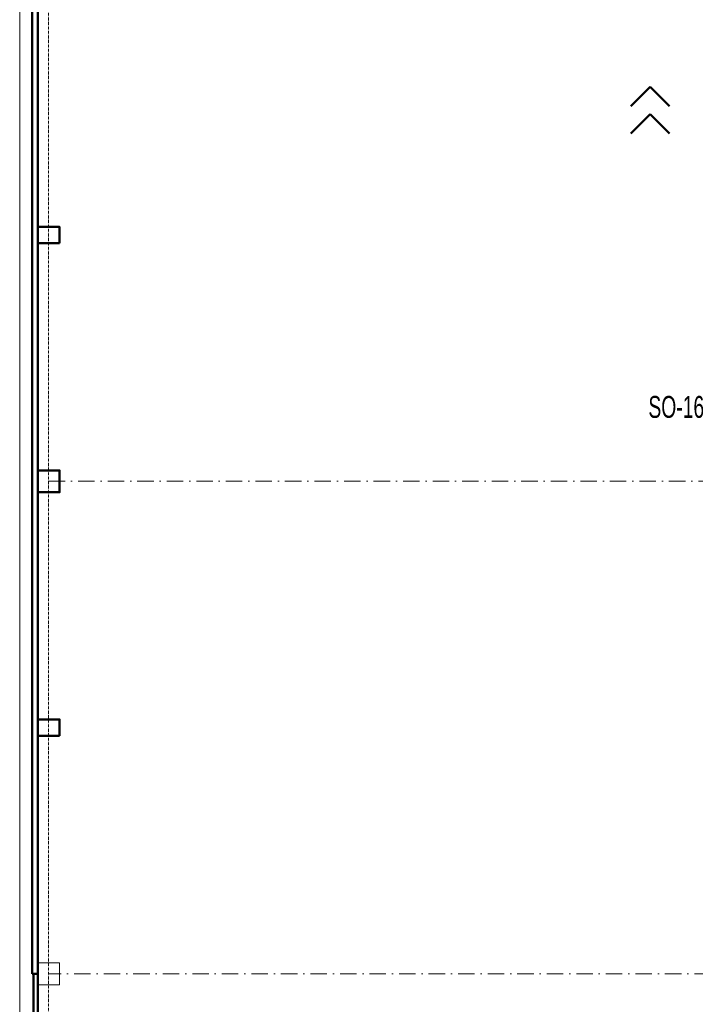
# Model space of a CAD drawing. Header units: millimetres. Extents: x 2886542 to 7567581, y -792623 to 134766.
# Tile 5 of 256: x 3131950 to 3144304, y -483714 to -465720. Entities that reach past the tile are written whole.
import ezdxf

# ---------------------------------------------------------------- set-up
doc = ezdxf.new("R2010")
doc.units = ezdxf.units.MM
doc.linetypes.add('Cerchovana', pattern=[0.27, 0.15, -0.06, 0, -0.06])
for name, color, linetype, lineweight in [('Obecné01', 7, 'Continuous', 13), ('PŮDORYS', 7, 'Continuous', 13), ('SLOUPY_BET_1', 7, 'Continuous', 13), ('Standard', 7, 'Continuous', 25), ('VÝHLED', 7, 'Continuous', 25)]:
    doc.layers.add(name, color=color, linetype=linetype, lineweight=lineweight)
doc.styles.add('ARIALNARROW', font='txt')

msp = doc.modelspace()

# ---------------------------------------------------------------- linework, layer by layer
at = {"layer": 'Obecné01', "color": 250, "linetype": 'Continuous', "lineweight": 13}
msp.add_line((3131950, -448626.3), (3131950, -502353.5), dxfattribs=at)
at = {"layer": 'PŮDORYS', "color": 250, "linetype": 'Cerchovana', "lineweight": 13}
msp.add_line((3132480, -502353.5), (3132480, -449156.3), dxfattribs=at)
at = {"layer": 'PŮDORYS', "color": 250, "linetype": 'Cerchovana', "lineweight": 13, "ltscale": 2000}
for p, q in [((3132480, -474156.3), (3205080, -474156.3)), ((3205080, -483156.3), (3132480, -483156.3))]:
    msp.add_line(p, q, dxfattribs=at)
at = {"layer": 'SLOUPY_BET_1', "color": 250}
msp.add_lwpolyline([(3132280, -483356.3), (3132280, -482956.3), (3132680, -482956.3), (3132680, -483356.3), (3132280, -483356.3)], close=True, dxfattribs=at)
at = {"layer": 'Standard', "color": 250, "linetype": 'Continuous', "lineweight": 50}
for p, q in [((3132180, -463306.3), (3132180, -483156.3)), ((3132280, -483156.3), (3132280, -463306.3)), ((3143480, -466946.3), (3143126.5, -467299.9)), ((3143480, -466946.3), (3143833.6, -467299.9)), ((3143480, -467446.3), (3143126.5, -467799.9)), ((3143480, -467446.3), (3143833.6, -467799.9)), ((3132280, -483156.3), (3132180, -483156.3)), ((3132200, -483156.3), (3132200, -502353.5)), ((3132280, -502353.5), (3132280, -483156.3))]:
    msp.add_line(p, q, dxfattribs=at)
for points in [[(3132680, -469806.3), (3132680, -469506.3), (3132280, -469506.3), (3132280, -469806.3), (3132680, -469806.3)], [(3132280, -474356.3), (3132280, -473956.3), (3132680, -473956.3), (3132680, -474356.3), (3132280, -474356.3)], [(3132680, -478806.3), (3132680, -478506.3), (3132280, -478506.3), (3132280, -478806.3), (3132680, -478806.3)]]:
    msp.add_lwpolyline(points, close=True, dxfattribs=at)

# ---------------------------------------------------------------- texts
at = {"layer": 'VÝHLED', "color": 250, "linetype": 'Continuous', "lineweight": 25, "insert": (3147494.4, -472798.9), "char_height": 400, "width": 8251.004, "attachment_point": 5, "style": 'ARIALNARROW'}
msp.add_mtext('\\W0.77;SO-16\\~\\~SKLADOVÁ\\~HALA\\~-\\~VI.\\~ETAPA\\~VÝSTAVBY', dxfattribs=at)

doc.saveas('drawing.dxf')
